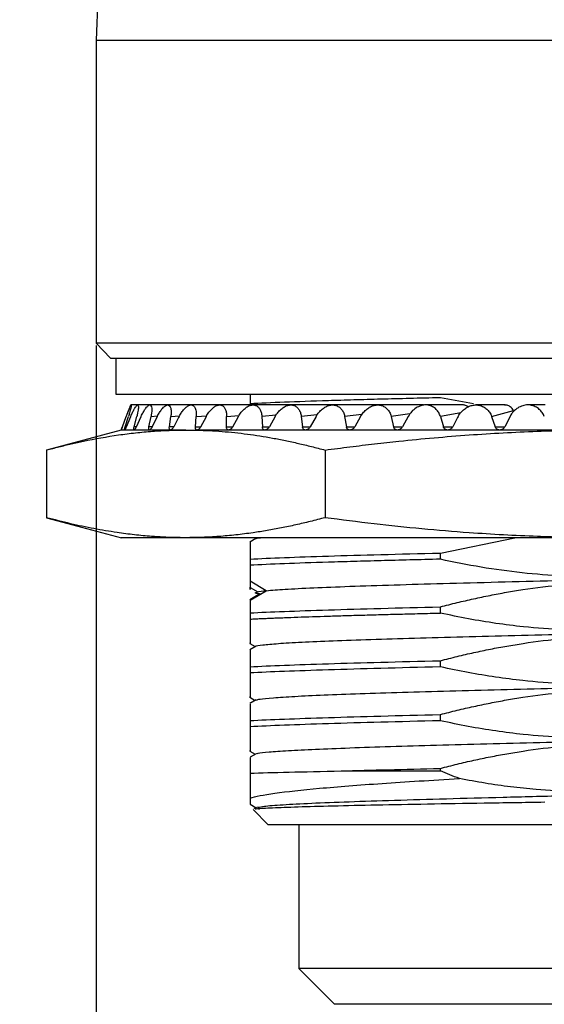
# Model space of a CAD drawing. Header units: millimetres. Extents: x 5820 to 6228, y 2147 to 2435.
# Tile 4 of 21: x 5895 to 5909, y 2218 to 2246. Entities that reach past the tile are written whole.
import ezdxf

# ---------------------------------------------------------------- set-up
doc = ezdxf.new("R2010")
doc.units = ezdxf.units.MM
doc.layers.add('1轮廓实线层', color=7, linetype='Continuous')
doc.layers.add('2细线层', color=3, linetype='Continuous')
doc.styles.add('SLDTEXTSTYLE1', font='txt')
doc.dimstyles.new('SLDDIMSTYLE0', dxfattribs={"dimtxt": 7, "dimasz": 8.16, "dimexe": 0, "dimexo": 0.0625, "dimgap": 1.75, "dimtad": 2, "dimdec": 0, "dimrnd": 1e-09, "dimzin": 4, "dimdsep": 46, "dimtxsty": 'SLDTEXTSTYLE1', "dimsah": 1, "dimcen": 0.09, "dimadec": 0, "dimazin": 1, "dimtfac": 1, "dimtofl": 0, "dimtmove": 0, "dimatfit": 3, "dimfxl": 1, "dimfrac": 2, "dimtolj": 1, "dimtzin": 12, "dimarcsym": 0})
doc.dimstyles.new('SLDDIMSTYLE1', dxfattribs={"dimtxt": 7, "dimasz": 8.16, "dimexe": 0, "dimexo": 0.0625, "dimgap": 1.75, "dimtad": 2, "dimdec": 0, "dimrnd": 1e-09, "dimzin": 12, "dimdsep": 46, "dimtxsty": 'SLDTEXTSTYLE1', "dimsah": 1, "dimcen": 0.09, "dimadec": 0, "dimazin": 3, "dimtfac": 1, "dimtmove": 0, "dimatfit": 0, "dimfxl": 1, "dimfrac": 2, "dimtolj": 1, "dimtzin": 12, "dimarcsym": 0})

# ---------------------------------------------------------------- blocks, each defined once
blk = doc.blocks.new('*D17')
at = {"layer": '2细线层', "color": 0, "lineweight": -2, "ltscale": 2, "transparency": 16777216}
for p, q in [((5875.279, 2225.562), (5875.279, 2233.722)), ((5918.257, 2217.402), (5875.279, 2217.402)), ((5875.279, 2217.402), (5875.279, 2209.891)), ((5900.75, 2209.891), (5875.279, 2209.891)), ((5875.279, 2201.731), (5875.279, 2183.903))]:
    blk.add_line(p, q, dxfattribs=at)
at = {"layer": '2细线层', "color": 0, "ltscale": 2, "transparency": 16777216}
for points in [[(5873.919, 2225.562), (5876.639, 2225.562), (5875.279, 2217.402)], [(5873.919, 2201.731), (5876.639, 2201.731), (5875.279, 2209.891)]]:
    blk.add_solid(points, dxfattribs=at)
at = {"layer": 'Defpoints', "color": 0, "ltscale": 2, "transparency": 16777216}
for p in [(5875.279, 2217.402), (5918.32, 2217.402), (5900.813, 2209.891)]:
    blk.add_point(p, dxfattribs=at)
at = {"layer": '2细线层', "color": 0, "ltscale": 2, "transparency": 16777216, "insert": (5866.529, 2188.737), "char_height": 7, "attachment_point": 2, "rotation": 90, "style": 'SLDTEXTSTYLE1'}
blk.add_mtext('\\A1;BH', dxfattribs=at)
blk = doc.blocks.new('*D18')
at = {"layer": '2细线层', "color": 0, "lineweight": -2, "ltscale": 2, "transparency": 16777216}
for p, q in [((5896.663, 2236.756), (5896.663, 2172.376)), ((5924.963, 2236.756), (5924.963, 2172.376)), ((5896.663, 2172.376), (5857.844, 2172.376)), ((5916.803, 2172.376), (5904.823, 2172.376))]:
    blk.add_line(p, q, dxfattribs=at)
at = {"layer": '2细线层', "color": 0, "ltscale": 2, "transparency": 16777216}
for points in [[(5904.823, 2173.736), (5904.823, 2171.016), (5896.663, 2172.376)], [(5916.803, 2173.736), (5916.803, 2171.016), (5924.963, 2172.376)]]:
    blk.add_solid(points, dxfattribs=at)
at = {"layer": 'Defpoints', "color": 0, "ltscale": 2, "transparency": 16777216}
for p in [(5896.663, 2236.818), (5924.963, 2236.818), (5924.963, 2172.376)]:
    blk.add_point(p, dxfattribs=at)
at = {"layer": '2细线层', "color": 0, "ltscale": 2, "transparency": 16777216, "insert": (5869.115, 2170.626), "char_height": 7, "attachment_point": 2, "style": 'SLDTEXTSTYLE1'}
blk.add_mtext('\\A1;{\\fISOCPEUR|b0|i0|c134|p34;%%C}28.3', dxfattribs=at)

msp = doc.modelspace()

# ---------------------------------------------------------------- linework, layer by layer
at = {"layer": '1轮廓实线层', "linetype": 'Continuous', "lineweight": 25, "ltscale": 2}
for p, q in [((5897.034, 2254.682), (5896.663, 2245.269)), ((5896.663, 2245.269), (5896.663, 2236.818)), ((5896.663, 2245.269), (5924.963, 2245.269)), ((5896.663, 2236.818), (5897.063, 2236.402)), ((5910.813, 2236.818), (5896.663, 2236.818)), ((5897.063, 2236.402), (5924.563, 2236.402)), ((5897.213, 2236.402), (5897.213, 2235.402)), ((5897.213, 2235.402), (5924.413, 2235.402)), ((5900.962, 2235.402), (5900.962, 2235.134)), ((5900.658, 2235.102), (5897.633, 2235.102)), ((5900.665, 2235.102), (5897.644, 2235.102)), ((5900.801, 2235.102), (5897.82, 2235.102)), ((5900.962, 2235.102), (5898.16, 2235.102)), ((5900.962, 2235.102), (5898.66, 2235.102)), ((5901.433, 2235.102), (5899.312, 2235.102)), ((5902.12, 2235.102), (5900.108, 2235.102)), ((5900.777, 2235.102), (5900.637, 2235.102)), ((5900.962, 2235.102), (5900.756, 2235.102)), ((5902.911, 2235.102), (5901.039, 2235.102)), ((5903.794, 2235.102), (5902.094, 2235.102)), ((5904.757, 2235.102), (5903.257, 2235.102)), ((5905.788, 2235.102), (5904.516, 2235.102)), ((5906.874, 2235.102), (5905.854, 2235.102)), ((5907.188, 2235.132), (5906.263, 2235.302)), ((5908.07, 2235.102), (5907.255, 2235.102)), ((5909.184, 2235.102), (5908.699, 2235.102)), ((5904.077, 2234.832), (5903.593, 2234.783)), ((5905.414, 2234.849), (5904.89, 2234.783)), ((5906.829, 2234.877), (5906.262, 2234.783)), ((5907.692, 2234.783), (5908.297, 2234.944)), ((5897.396, 2234.493), (5897.502, 2234.783)), ((5897.398, 2234.493), (5897.506, 2234.783)), ((5897.476, 2234.493), (5897.568, 2234.783)), ((5897.509, 2234.493), (5897.63, 2234.783)), ((5897.724, 2234.493), (5897.799, 2234.783)), ((5897.787, 2234.493), (5897.92, 2234.783)), ((5898.136, 2234.493), (5898.195, 2234.783)), ((5898.195, 2234.783), (5898.378, 2234.793)), ((5898.229, 2234.493), (5898.372, 2234.783)), ((5898.708, 2234.493), (5898.749, 2234.783)), ((5898.749, 2234.783), (5898.99, 2234.797)), ((5899.432, 2234.493), (5899.455, 2234.783)), ((5899.455, 2234.783), (5899.751, 2234.801)), ((5899.58, 2234.493), (5899.738, 2234.783)), ((5900.299, 2234.493), (5900.304, 2234.783)), ((5900.304, 2234.783), (5900.651, 2234.806)), ((5900.472, 2234.493), (5900.635, 2234.783)), ((5901.681, 2234.813), (5901.285, 2234.783)), ((5901.285, 2234.783), (5901.299, 2234.493)), ((5901.66, 2234.783), (5901.495, 2234.493)), ((5902.828, 2234.821), (5902.386, 2234.783)), ((5902.386, 2234.783), (5902.418, 2234.493)), ((5902.799, 2234.783), (5902.634, 2234.493)), ((5903.593, 2234.783), (5903.642, 2234.493)), ((5904.04, 2234.783), (5903.877, 2234.493)), ((5904.89, 2234.783), (5904.957, 2234.493)), ((5905.366, 2234.783), (5905.206, 2234.493)), ((5906.262, 2234.783), (5906.346, 2234.493)), ((5907.692, 2234.783), (5907.791, 2234.493)), ((5908.204, 2234.782), (5908.06, 2234.493)), ((5897.363, 2234.402), (5895.279, 2233.844)), ((5897.459, 2234.402), (5897.363, 2234.402)), ((5897.722, 2234.402), (5897.459, 2234.402)), ((5898.151, 2234.402), (5897.722, 2234.402)), ((5897.787, 2234.493), (5897.724, 2234.493)), ((5898.229, 2234.493), (5898.136, 2234.493)), ((5898.738, 2234.402), (5898.151, 2234.402)), ((5898.833, 2234.493), (5898.708, 2234.493)), ((5899.165, 2234.402), (5898.738, 2234.402)), ((5899.432, 2234.493), (5899.58, 2234.493)), ((5900.36, 2234.402), (5899.478, 2234.402)), ((5900.299, 2234.493), (5900.472, 2234.493)), ((5901.373, 2234.402), (5900.36, 2234.402)), ((5901.299, 2234.493), (5901.495, 2234.493)), ((5902.505, 2234.402), (5901.373, 2234.402)), ((5902.418, 2234.493), (5902.634, 2234.493)), ((5903.742, 2234.402), (5902.505, 2234.402)), ((5903.642, 2234.493), (5903.877, 2234.493)), ((5905.067, 2234.402), (5903.742, 2234.402)), ((5904.957, 2234.493), (5905.206, 2234.493)), ((5906.465, 2234.402), (5905.067, 2234.402)), ((5906.346, 2234.493), (5906.607, 2234.493)), ((5907.918, 2234.402), (5906.465, 2234.402)), ((5907.791, 2234.493), (5908.06, 2234.493)), ((5909.407, 2234.402), (5907.918, 2234.402)), ((5895.282, 2233.844), (5895.282, 2231.96)), ((5903.047, 2233.844), (5903.047, 2231.96)), ((5895.279, 2231.96), (5897.375, 2231.399)), ((5901.119, 2231.376), (5900.954, 2231.281)), ((5906.263, 2230.975), (5908.342, 2231.402)), ((5900.962, 2230.807), (5900.962, 2230.634)), ((5906.263, 2230.802), (5906.263, 2230.975)), ((5901.409, 2229.926), (5900.962, 2230.192)), ((5900.956, 2230.017), (5901.17, 2229.891)), ((5900.962, 2229.66), (5901.409, 2229.926)), ((5901.232, 2229.834), (5900.95, 2229.669)), ((5906.263, 2229.302), (5906.263, 2229.475)), ((5900.962, 2229.307), (5900.962, 2229.134)), ((5900.952, 2228.454), (5901.103, 2228.367)), ((5901.125, 2228.38), (5900.954, 2228.281)), ((5906.263, 2227.802), (5906.263, 2227.975)), ((5900.962, 2227.807), (5900.962, 2227.634)), ((5900.952, 2226.955), (5901.103, 2226.867)), ((5901.125, 2226.88), (5900.954, 2226.781)), ((5906.263, 2226.302), (5906.263, 2226.475)), ((5900.962, 2226.307), (5900.962, 2226.134)), ((5900.952, 2225.455), (5901.103, 2225.367)), ((5901.126, 2225.38), (5900.957, 2225.283)), ((5906.263, 2224.902), (5906.263, 2224.975)), ((5900.961, 2223.973), (5901.13, 2223.875)), ((5901.162, 2223.893), (5901.098, 2223.856)), ((5901.04, 2223.825), (5901.464, 2223.401)), ((5902.313, 2223.402), (5902.313, 2219.402)), ((5902.313, 2219.402), (5903.314, 2218.401)), ((5910.813, 2219.402), (5902.313, 2219.402))]:
    msp.add_line(p, q, dxfattribs=at)
for points, knots in [([(5897.633, 2235.102), (5897.633, 2235.102), (5897.633, 2235.109), (5897.62, 2235.084), (5897.594, 2235.024), (5897.554, 2234.922), (5897.52, 2234.829), (5897.502, 2234.783)], [0, 0, 0, 0, 0.001265, 0.226904, 0.464031, 0.732739, 1, 1, 1, 1]), ([(5897.506, 2234.783), (5897.514, 2234.803), (5897.529, 2234.842), (5897.549, 2234.895), (5897.568, 2234.941), (5897.584, 2234.982), (5897.607, 2235.034), (5897.63, 2235.086), (5897.646, 2235.11), (5897.649, 2235.085), (5897.638, 2235.027), (5897.619, 2234.955), (5897.597, 2234.878), (5897.578, 2234.815), (5897.568, 2234.783)], [0, 0, 0, 0, 0.056189, 0.110242, 0.162289, 0.212381, 0.260533, 0.383034, 0.500861, 0.6186, 0.741442, 0.821703, 0.907793, 1, 1, 1, 1]), ([(5897.631, 2234.783), (5897.639, 2234.803), (5897.656, 2234.842), (5897.68, 2234.895), (5897.703, 2234.941), (5897.725, 2234.982), (5897.755, 2235.034), (5897.79, 2235.086), (5897.823, 2235.11), (5897.842, 2235.085), (5897.845, 2235.027), (5897.837, 2234.955), (5897.823, 2234.878), (5897.807, 2234.815), (5897.799, 2234.783)], [0, 0, 0, 0, 0.056189, 0.110242, 0.162289, 0.212381, 0.260533, 0.383034, 0.500861, 0.6186, 0.741442, 0.821703, 0.907793, 1, 1, 1, 1]), ([(5897.921, 2234.783), (5897.93, 2234.803), (5897.948, 2234.842), (5897.977, 2234.895), (5898.004, 2234.941), (5898.03, 2234.982), (5898.068, 2235.034), (5898.114, 2235.086), (5898.163, 2235.11), (5898.198, 2235.085), (5898.215, 2235.027), (5898.217, 2234.955), (5898.212, 2234.878), (5898.201, 2234.815), (5898.195, 2234.783)], [0, 0, 0, 0, 0.056179, 0.110211, 0.162226, 0.212273, 0.26037, 0.382909, 0.500762, 0.618525, 0.74139, 0.821666, 0.907774, 1, 1, 1, 1]), ([(5898.373, 2234.783), (5898.383, 2234.803), (5898.403, 2234.842), (5898.434, 2234.895), (5898.466, 2234.941), (5898.496, 2234.982), (5898.54, 2235.034), (5898.598, 2235.086), (5898.662, 2235.11), (5898.713, 2235.085), (5898.743, 2235.027), (5898.757, 2234.955), (5898.76, 2234.878), (5898.753, 2234.815), (5898.749, 2234.783)], [0, 0, 0, 0, 0.056179, 0.110211, 0.162226, 0.212273, 0.26037, 0.382909, 0.500762, 0.618525, 0.74139, 0.821666, 0.907774, 1, 1, 1, 1]), ([(5898.981, 2234.783), (5898.992, 2234.803), (5899.014, 2234.842), (5899.048, 2234.895), (5899.082, 2234.941), (5899.117, 2234.982), (5899.168, 2235.034), (5899.235, 2235.086), (5899.314, 2235.11), (5899.381, 2235.085), (5899.424, 2235.027), (5899.447, 2234.955), (5899.459, 2234.878), (5899.457, 2234.815), (5899.455, 2234.783)], [0, 0, 0, 0, 0.056179, 0.110211, 0.162226, 0.212273, 0.26037, 0.382909, 0.500762, 0.618525, 0.74139, 0.821666, 0.907774, 1, 1, 1, 1]), ([(5899.739, 2234.783), (5899.75, 2234.803), (5899.773, 2234.843), (5899.81, 2234.896), (5899.849, 2234.944), (5899.888, 2234.986), (5899.927, 2235.022), (5899.966, 2235.051), (5900.004, 2235.074), (5900.041, 2235.09), (5900.076, 2235.1), (5900.12, 2235.104), (5900.172, 2235.092), (5900.226, 2235.052), (5900.269, 2234.987), (5900.299, 2234.898), (5900.302, 2234.822), (5900.304, 2234.783)], [0, 0, 0, 0, 0.056645, 0.111674, 0.165224, 0.217348, 0.268054, 0.317342, 0.365231, 0.411783, 0.457121, 0.501442, 0.589925, 0.683504, 0.782929, 0.888322, 1, 1, 1, 1]), ([(5900.635, 2234.783), (5900.647, 2234.803), (5900.671, 2234.843), (5900.71, 2234.896), (5900.752, 2234.944), (5900.794, 2234.986), (5900.837, 2235.022), (5900.88, 2235.051), (5900.922, 2235.074), (5900.963, 2235.09), (5901.003, 2235.1), (5901.053, 2235.104), (5901.114, 2235.092), (5901.178, 2235.052), (5901.231, 2234.987), (5901.272, 2234.898), (5901.281, 2234.822), (5901.285, 2234.783)], [0, 0, 0, 0, 0.0566453, 0.1116741, 0.1652245, 0.2173484, 0.2680544, 0.3173423, 0.3652313, 0.4117834, 0.4571214, 0.5014424, 0.5899249, 0.6835044, 0.7829293, 0.8883221, 1, 1, 1, 1]), ([(5906.263, 2235.302), (5905.679, 2235.288), (5905.128, 2235.274), (5904.347, 2235.253), (5904.094, 2235.246), (5903.605, 2235.232), (5903.367, 2235.225), (5902.688, 2235.204), (5902.28, 2235.19), (5901.553, 2235.162), (5901.232, 2235.148), (5900.962, 2235.134)], [0, 0, 0, 0, 0.25, 0.25, 0.375, 0.375, 0.5, 0.5, 0.75, 0.75, 1, 1, 1, 1]), ([(5901.66, 2234.783), (5901.672, 2234.803), (5901.696, 2234.843), (5901.737, 2234.896), (5901.781, 2234.944), (5901.826, 2234.986), (5901.872, 2235.022), (5901.918, 2235.051), (5901.964, 2235.074), (5902.009, 2235.09), (5902.053, 2235.1), (5902.109, 2235.104), (5902.177, 2235.092), (5902.251, 2235.052), (5902.314, 2234.987), (5902.364, 2234.898), (5902.379, 2234.822), (5902.386, 2234.783)], [0, 0, 0, 0, 0.056645, 0.111674, 0.165224, 0.217348, 0.268054, 0.317342, 0.365231, 0.411783, 0.457121, 0.501442, 0.589925, 0.683504, 0.782929, 0.888322, 1, 1, 1, 1]), ([(5902.8, 2234.783), (5902.812, 2234.803), (5902.836, 2234.843), (5902.878, 2234.896), (5902.923, 2234.944), (5902.97, 2234.986), (5903.019, 2235.022), (5903.068, 2235.051), (5903.117, 2235.074), (5903.165, 2235.09), (5903.213, 2235.1), (5903.274, 2235.104), (5903.349, 2235.092), (5903.431, 2235.052), (5903.504, 2234.987), (5903.563, 2234.898), (5903.583, 2234.822), (5903.593, 2234.783)], [0, 0, 0, 0, 0.056645, 0.111674, 0.165224, 0.217348, 0.268054, 0.317342, 0.365231, 0.411783, 0.457121, 0.501442, 0.589925, 0.683504, 0.782929, 0.888322, 1, 1, 1, 1]), ([(5904.04, 2234.783), (5904.053, 2234.803), (5904.077, 2234.843), (5904.119, 2234.896), (5904.165, 2234.944), (5904.214, 2234.986), (5904.264, 2235.022), (5904.315, 2235.051), (5904.367, 2235.074), (5904.418, 2235.09), (5904.469, 2235.1), (5904.534, 2235.104), (5904.615, 2235.092), (5904.705, 2235.052), (5904.786, 2234.987), (5904.854, 2234.898), (5904.878, 2234.822), (5904.89, 2234.783)], [0, 0, 0, 0, 0.056645, 0.111674, 0.165224, 0.217348, 0.268054, 0.317342, 0.365231, 0.411783, 0.457121, 0.501442, 0.589925, 0.683504, 0.782929, 0.888322, 1, 1, 1, 1]), ([(5906.262, 2234.783), (5906.256, 2234.802), (5906.244, 2234.839), (5906.217, 2234.89), (5906.185, 2234.937), (5906.147, 2234.979), (5906.084, 2235.033), (5905.99, 2235.086), (5905.856, 2235.109), (5905.717, 2235.087), (5905.581, 2235.019), (5905.454, 2234.919), (5905.395, 2234.828), (5905.366, 2234.783)], [0, 0, 0, 0, 0.052612, 0.10438, 0.15601, 0.208207, 0.261657, 0.383776, 0.499331, 0.616016, 0.738852, 0.870292, 1, 1, 1, 1]), ([(5906.76, 2234.783), (5906.772, 2234.803), (5906.795, 2234.843), (5906.837, 2234.896), (5906.883, 2234.944), (5906.933, 2234.986), (5906.985, 2235.022), (5907.039, 2235.051), (5907.093, 2235.074), (5907.148, 2235.09), (5907.203, 2235.1), (5907.274, 2235.104), (5907.363, 2235.092), (5907.466, 2235.052), (5907.559, 2234.987), (5907.641, 2234.898), (5907.675, 2234.822), (5907.692, 2234.783)], [0, 0, 0, 0, 0.056645, 0.111674, 0.165224, 0.217348, 0.268054, 0.317342, 0.365231, 0.411783, 0.457121, 0.501442, 0.589925, 0.683504, 0.782929, 0.888322, 1, 1, 1, 1]), ([(5907.053, 2235.051), (5907.025, 2235.065), (5906.984, 2235.084), (5906.925, 2235.098), (5906.893, 2235.103), (5906.877, 2235.102), (5906.874, 2235.102)], [0, 0, 0, 0, 0.518378, 0.74213, 0.93998, 1, 1, 1, 1]), ([(5909.16, 2234.783), (5909.152, 2234.802), (5909.136, 2234.839), (5909.104, 2234.89), (5909.065, 2234.937), (5909.021, 2234.979), (5908.949, 2235.033), (5908.845, 2235.087), (5908.701, 2235.109), (5908.554, 2235.087), (5908.429, 2235.027), (5908.331, 2234.952), (5908.257, 2234.873), (5908.222, 2234.812), (5908.204, 2234.782)], [0, 0, 0, 0, 0.052574, 0.104304, 0.155895, 0.208056, 0.261472, 0.383483, 0.498903, 0.615587, 0.738419, 0.826965, 0.913068, 1, 1, 1, 1]), ([(5908.211, 2235.052), (5908.182, 2235.069), (5908.133, 2235.098), (5908.077, 2235.098), (5908.054, 2235.097)], [0, 0, 0, 0, 0.593447, 1, 1, 1, 1]), ([(5895.282, 2233.844), (5895.398, 2233.875), (5895.628, 2233.935), (5895.971, 2234.017), (5896.524, 2234.139), (5897.122, 2234.246), (5897.764, 2234.327), (5898.234, 2234.37), (5898.701, 2234.397), (5899.01, 2234.4), (5899.165, 2234.402)], [0, 0, 0, 0, 0.089956, 0.178714, 0.266477, 0.518477, 0.640454, 0.761691, 0.880981, 1, 1, 1, 1]), ([(5897.398, 2234.493), (5897.394, 2234.483), (5897.387, 2234.465), (5897.379, 2234.441), (5897.371, 2234.421), (5897.364, 2234.405), (5897.363, 2234.403), (5897.363, 2234.402)], [0, 0, 0, 0, 0.184189, 0.362543, 0.542974, 0.773258, 1, 1, 1, 1]), ([(5897.363, 2234.402), (5897.363, 2234.403), (5897.364, 2234.404), (5897.368, 2234.417), (5897.374, 2234.432), (5897.376, 2234.439)], [0, 0, 0, 0, 0.333364, 0.659309, 1, 1, 1, 1]), ([(5897.376, 2234.439), (5897.379, 2234.447), (5897.385, 2234.463), (5897.392, 2234.483), (5897.396, 2234.493)], [0, 0, 0, 0, 0.501221, 1, 1, 1, 1]), ([(5897.459, 2234.402), (5897.458, 2234.402), (5897.456, 2234.403), (5897.456, 2234.411), (5897.458, 2234.426), (5897.463, 2234.452), (5897.472, 2234.479), (5897.476, 2234.493)], [0, 0, 0, 0, 0.1520408, 0.3028408, 0.4580499, 0.7268623, 1, 1, 1, 1]), ([(5897.509, 2234.493), (5897.505, 2234.483), (5897.497, 2234.465), (5897.486, 2234.441), (5897.475, 2234.421), (5897.465, 2234.405), (5897.461, 2234.403), (5897.459, 2234.402)], [0, 0, 0, 0, 0.184189, 0.362543, 0.542974, 0.773258, 1, 1, 1, 1]), ([(5897.722, 2234.402), (5897.72, 2234.402), (5897.717, 2234.403), (5897.713, 2234.411), (5897.712, 2234.426), (5897.714, 2234.452), (5897.72, 2234.479), (5897.724, 2234.493)], [0, 0, 0, 0, 0.152041, 0.302841, 0.45805, 0.726862, 1, 1, 1, 1]), ([(5897.787, 2234.493), (5897.782, 2234.483), (5897.774, 2234.465), (5897.76, 2234.441), (5897.747, 2234.421), (5897.733, 2234.405), (5897.726, 2234.403), (5897.722, 2234.402)], [0, 0, 0, 0, 0.1841894, 0.3625426, 0.5429738, 0.7732578, 1, 1, 1, 1]), ([(5898.151, 2234.402), (5898.148, 2234.402), (5898.142, 2234.403), (5898.136, 2234.411), (5898.131, 2234.426), (5898.129, 2234.452), (5898.134, 2234.479), (5898.136, 2234.493)], [0, 0, 0, 0, 0.152041, 0.302841, 0.45805, 0.726862, 1, 1, 1, 1]), ([(5898.229, 2234.493), (5898.224, 2234.483), (5898.215, 2234.465), (5898.199, 2234.441), (5898.183, 2234.421), (5898.166, 2234.405), (5898.156, 2234.403), (5898.151, 2234.402)], [0, 0, 0, 0, 0.184189, 0.362543, 0.542974, 0.773258, 1, 1, 1, 1]), ([(5898.738, 2234.402), (5898.734, 2234.402), (5898.726, 2234.403), (5898.717, 2234.412), (5898.709, 2234.428), (5898.704, 2234.453), (5898.706, 2234.48), (5898.708, 2234.493)], [0, 0, 0, 0, 0.1605313, 0.3190132, 0.4820401, 0.7387258, 1, 1, 1, 1]), ([(5898.829, 2234.493), (5898.824, 2234.483), (5898.814, 2234.465), (5898.797, 2234.441), (5898.778, 2234.421), (5898.757, 2234.405), (5898.745, 2234.403), (5898.738, 2234.402)], [0, 0, 0, 0, 0.184189, 0.362543, 0.542974, 0.773258, 1, 1, 1, 1]), ([(5899.478, 2234.402), (5899.473, 2234.402), (5899.463, 2234.403), (5899.451, 2234.411), (5899.439, 2234.428), (5899.431, 2234.454), (5899.431, 2234.48), (5899.432, 2234.493)], [0, 0, 0, 0, 0.152707, 0.312085, 0.485933, 0.740596, 1, 1, 1, 1]), ([(5899.467, 2234.399), (5899.586, 2234.395), (5899.822, 2234.387), (5900.177, 2234.364), (5900.53, 2234.332), (5900.882, 2234.291), (5901.234, 2234.24), (5901.587, 2234.18), (5901.943, 2234.11), (5902.305, 2234.031), (5902.673, 2233.943), (5902.922, 2233.877), (5903.047, 2233.844)], [0, 0, 0, 0, 0.0991028, 0.1971843, 0.2947397, 0.3922483, 0.4901681, 0.5889313, 0.6889411, 0.7905691, 0.8941536, 1, 1, 1, 1]), ([(5899.58, 2234.493), (5899.575, 2234.484), (5899.565, 2234.466), (5899.547, 2234.444), (5899.526, 2234.422), (5899.501, 2234.404), (5899.485, 2234.403), (5899.478, 2234.402)], [0, 0, 0, 0, 0.175348, 0.345201, 0.516355, 0.769857, 1, 1, 1, 1]), ([(5900.36, 2234.402), (5900.354, 2234.402), (5900.343, 2234.403), (5900.329, 2234.411), (5900.314, 2234.426), (5900.301, 2234.452), (5900.3, 2234.479), (5900.299, 2234.493)], [0, 0, 0, 0, 0.152041, 0.302841, 0.45805, 0.726862, 1, 1, 1, 1]), ([(5900.472, 2234.493), (5900.467, 2234.483), (5900.456, 2234.465), (5900.436, 2234.441), (5900.413, 2234.421), (5900.386, 2234.405), (5900.368, 2234.403), (5900.36, 2234.402)], [0, 0, 0, 0, 0.184189, 0.362543, 0.542974, 0.773258, 1, 1, 1, 1]), ([(5901.373, 2234.402), (5901.367, 2234.402), (5901.354, 2234.403), (5901.337, 2234.411), (5901.32, 2234.426), (5901.303, 2234.452), (5901.3, 2234.479), (5901.299, 2234.493)], [0, 0, 0, 0, 0.1520408, 0.3028408, 0.4580499, 0.7268623, 1, 1, 1, 1]), ([(5901.495, 2234.493), (5901.489, 2234.483), (5901.478, 2234.465), (5901.457, 2234.441), (5901.432, 2234.421), (5901.403, 2234.405), (5901.383, 2234.403), (5901.373, 2234.402)], [0, 0, 0, 0, 0.184189, 0.362543, 0.542974, 0.773258, 1, 1, 1, 1]), ([(5902.505, 2234.402), (5902.498, 2234.402), (5902.484, 2234.403), (5902.465, 2234.411), (5902.445, 2234.426), (5902.425, 2234.452), (5902.42, 2234.479), (5902.418, 2234.493)], [0, 0, 0, 0, 0.152041, 0.302841, 0.45805, 0.726862, 1, 1, 1, 1]), ([(5902.634, 2234.493), (5902.629, 2234.483), (5902.617, 2234.465), (5902.595, 2234.441), (5902.569, 2234.421), (5902.538, 2234.405), (5902.516, 2234.403), (5902.505, 2234.402)], [0, 0, 0, 0, 0.184189, 0.362543, 0.542974, 0.773258, 1, 1, 1, 1]), ([(5903.047, 2233.844), (5903.279, 2233.875), (5903.739, 2233.935), (5904.426, 2234.017), (5905.532, 2234.139), (5906.727, 2234.246), (5908.011, 2234.327), (5908.951, 2234.37), (5909.885, 2234.397), (5910.504, 2234.4), (5910.813, 2234.402)], [0, 0, 0, 0, 0.089957, 0.178715, 0.266478, 0.518478, 0.640455, 0.761692, 0.880981, 1, 1, 1, 1]), ([(5903.742, 2234.402), (5903.734, 2234.402), (5903.719, 2234.403), (5903.698, 2234.411), (5903.675, 2234.426), (5903.653, 2234.452), (5903.646, 2234.479), (5903.642, 2234.493)], [0, 0, 0, 0, 0.1520408, 0.3028409, 0.4580499, 0.7268623, 1, 1, 1, 1]), ([(5903.877, 2234.493), (5903.871, 2234.483), (5903.86, 2234.465), (5903.837, 2234.441), (5903.81, 2234.421), (5903.777, 2234.405), (5903.754, 2234.403), (5903.742, 2234.402)], [0, 0, 0, 0, 0.184189, 0.362543, 0.542974, 0.773258, 1, 1, 1, 1]), ([(5905.067, 2234.402), (5905.059, 2234.402), (5905.043, 2234.403), (5905.021, 2234.411), (5904.996, 2234.426), (5904.971, 2234.452), (5904.962, 2234.479), (5904.957, 2234.493)], [0, 0, 0, 0, 0.1520408, 0.3028408, 0.4580499, 0.7268623, 1, 1, 1, 1]), ([(5905.206, 2234.493), (5905.201, 2234.483), (5905.19, 2234.465), (5905.167, 2234.441), (5905.139, 2234.421), (5905.105, 2234.405), (5905.08, 2234.403), (5905.067, 2234.402)], [0, 0, 0, 0, 0.184189, 0.362543, 0.542974, 0.773258, 1, 1, 1, 1]), ([(5906.465, 2234.402), (5906.456, 2234.402), (5906.438, 2234.403), (5906.413, 2234.412), (5906.387, 2234.428), (5906.361, 2234.453), (5906.351, 2234.48), (5906.346, 2234.493)], [0, 0, 0, 0, 0.160531, 0.319013, 0.48204, 0.738726, 1, 1, 1, 1]), ([(5906.607, 2234.493), (5906.601, 2234.483), (5906.59, 2234.465), (5906.568, 2234.441), (5906.539, 2234.421), (5906.504, 2234.405), (5906.478, 2234.403), (5906.465, 2234.402)], [0, 0, 0, 0, 0.184189, 0.362543, 0.542974, 0.773258, 1, 1, 1, 1]), ([(5907.918, 2234.402), (5907.909, 2234.402), (5907.89, 2234.403), (5907.864, 2234.412), (5907.836, 2234.428), (5907.808, 2234.453), (5907.796, 2234.48), (5907.791, 2234.493)], [0, 0, 0, 0, 0.160531, 0.319013, 0.48204, 0.738726, 1, 1, 1, 1]), ([(5908.06, 2234.493), (5908.055, 2234.484), (5908.045, 2234.466), (5908.024, 2234.444), (5907.996, 2234.423), (5907.96, 2234.405), (5907.932, 2234.403), (5907.918, 2234.402)], [0, 0, 0, 0, 0.175737, 0.346106, 0.517899, 0.760321, 1, 1, 1, 1]), ([(5899.165, 2231.402), (5899.059, 2231.403), (5898.847, 2231.404), (5898.53, 2231.417), (5898.158, 2231.44), (5897.731, 2231.48), (5897.195, 2231.55), (5896.601, 2231.651), (5895.945, 2231.788), (5895.505, 2231.902), (5895.282, 2231.96)], [0, 0, 0, 0, 0.081487, 0.162915, 0.244653, 0.367941, 0.492067, 0.658228, 0.826961, 1, 1, 1, 1]), ([(5903.047, 2231.96), (5902.91, 2231.924), (5902.638, 2231.852), (5902.232, 2231.758), (5901.831, 2231.673), (5901.434, 2231.6), (5901.011, 2231.533), (5900.562, 2231.476), (5900.09, 2231.433), (5899.625, 2231.407), (5899.318, 2231.404), (5899.165, 2231.402)], [0, 0, 0, 0, 0.106641, 0.21143, 0.314725, 0.416928, 0.518482, 0.641541, 0.763806, 0.88202, 1, 1, 1, 1]), ([(5910.813, 2231.402), (5910.608, 2231.403), (5910.2, 2231.404), (5909.586, 2231.416), (5908.86, 2231.438), (5908.019, 2231.476), (5906.944, 2231.544), (5905.74, 2231.645), (5904.401, 2231.785), (5903.502, 2231.901), (5903.047, 2231.96)], [0, 0, 0, 0, 0.078679, 0.1573, 0.236196, 0.35845, 0.481521, 0.651104, 0.823311, 1, 1, 1, 1]), ([(5899.165, 2231.402), (5899.106, 2231.402), (5898.99, 2231.402), (5898.826, 2231.402), (5898.671, 2231.402), (5898.523, 2231.402), (5898.385, 2231.402), (5898.255, 2231.402), (5898.133, 2231.402), (5898.02, 2231.402), (5897.915, 2231.402), (5897.788, 2231.402), (5897.65, 2231.402), (5897.521, 2231.402), (5897.43, 2231.402), (5897.373, 2231.402), (5897.366, 2231.402), (5897.363, 2231.402)], [0, 0, 0, 0, 0.0502017, 0.1002674, 0.1502313, 0.2001278, 0.2499912, 0.2998562, 0.3497573, 0.399729, 0.4498055, 0.500021, 0.6002802, 0.7001321, 0.7998519, 0.8997161, 1, 1, 1, 1]), ([(5910.813, 2231.402), (5910.684, 2231.402), (5910.427, 2231.402), (5910.043, 2231.402), (5909.659, 2231.402), (5909.278, 2231.402), (5908.897, 2231.402), (5908.518, 2231.402), (5908.141, 2231.402), (5907.765, 2231.402), (5906.936, 2231.402), (5905.678, 2231.402), (5904.068, 2231.402), (5902.576, 2231.402), (5901.505, 2231.402), (5900.779, 2231.402), (5900.331, 2231.402), (5899.913, 2231.402), (5899.52, 2231.402), (5899.283, 2231.402), (5899.165, 2231.402)], [0, 0, 0, 0, 0.027405, 0.054732, 0.082004, 0.109244, 0.136473, 0.163714, 0.19099, 0.218322, 0.245734, 0.372854, 0.500009, 0.627129, 0.754284, 0.803552, 0.852627, 0.90164, 0.95072, 1, 1, 1, 1]), ([(5900.962, 2231.266), (5900.962, 2231.257), (5900.962, 2231.238), (5900.962, 2230.96), (5900.962, 2230.807)], [0, 0, 0, 0, 0.446686, 1, 1, 1, 1]), ([(5901.123, 2231.376), (5901.122, 2231.376), (5901.105, 2231.385), (5901.178, 2231.394), (5901.247, 2231.402)], [0, 0, 0, 0, 0.043123, 1, 1, 1, 1]), ([(5915.362, 2231.009), (5914.616, 2230.813), (5913.86, 2230.651), (5912.343, 2230.418), (5911.583, 2230.347), (5910.063, 2230.309), (5909.302, 2230.342), (5907.779, 2230.505), (5907.016, 2230.635), (5906.263, 2230.802)], [0, 0, 0, 0, 0.25, 0.25, 0.5, 0.5, 0.75, 0.75, 1, 1, 1, 1]), ([(5906.263, 2230.802), (5905.679, 2230.788), (5905.128, 2230.774), (5904.347, 2230.753), (5904.094, 2230.746), (5903.605, 2230.732), (5903.367, 2230.725), (5902.688, 2230.704), (5902.28, 2230.69), (5901.553, 2230.662), (5901.232, 2230.648), (5900.962, 2230.634)], [0, 0, 0, 0, 0.25, 0.25, 0.375, 0.375, 0.5, 0.5, 0.75, 0.75, 1, 1, 1, 1]), ([(5900.963, 2230.807), (5901.497, 2230.835), (5902.239, 2230.863), (5904.042, 2230.919), (5905.105, 2230.947), (5906.263, 2230.975)], [0, 0, 0, 0, 0.5, 0.5, 1, 1, 1, 1]), ([(5901.409, 2229.926), (5901.567, 2229.94), (5901.887, 2229.966), (5902.691, 2230.007), (5903.715, 2230.047), (5904.937, 2230.088), (5906.334, 2230.128), (5907.845, 2230.168), (5909.453, 2230.209), (5911.086, 2230.249), (5912.726, 2230.289), (5914.297, 2230.329), (5915.783, 2230.37), (5917.115, 2230.41), (5918.279, 2230.45), (5919.222, 2230.49), (5919.928, 2230.531), (5920.374, 2230.569), (5920.451, 2230.594), (5920.486, 2230.605)], [0, 0, 0, 0, 0.058662, 0.119034, 0.177696, 0.238069, 0.296542, 0.356709, 0.415182, 0.47535, 0.533824, 0.593993, 0.652467, 0.712638, 0.771112, 0.831284, 0.889758, 0.949931, 1, 1, 1, 1]), ([(5900.962, 2230.192), (5900.962, 2230.087), (5900.962, 2229.888), (5900.962, 2229.983), (5900.962, 2230.028)], [0, 0, 0, 0, 0.533195, 1, 1, 1, 1]), ([(5906.263, 2229.475), (5906.418, 2229.515), (5906.726, 2229.594), (5907.188, 2229.7), (5907.646, 2229.797), (5908.102, 2229.882), (5908.781, 2229.993), (5909.683, 2230.104), (5910.811, 2230.168), (5911.94, 2230.158), (5912.944, 2230.083), (5913.827, 2229.971), (5914.593, 2229.845), (5915.104, 2229.737), (5915.362, 2229.682)], [0, 0, 0, 0, 0.05223, 0.103708, 0.15458, 0.205001, 0.255142, 0.37894, 0.501305, 0.623592, 0.746752, 0.829768, 0.913925, 1, 1, 1, 1]), ([(5901.255, 2229.83), (5901.209, 2229.837), (5901.076, 2229.857), (5901.107, 2229.889), (5901.308, 2229.914), (5901.409, 2229.926)], [0, 0, 0, 0, 0.212188, 0.60608, 1, 1, 1, 1]), ([(5900.962, 2229.66), (5900.962, 2229.643), (5900.962, 2229.609), (5900.963, 2229.547), (5900.963, 2229.476), (5900.963, 2229.397), (5900.963, 2229.337), (5900.963, 2229.307)], [0, 0, 0, 0, 0.196734, 0.394586, 0.594088, 0.795739, 1, 1, 1, 1]), ([(5900.963, 2229.307), (5901.497, 2229.335), (5902.239, 2229.363), (5904.042, 2229.419), (5905.105, 2229.447), (5906.263, 2229.475)], [0, 0, 0, 0, 0.5, 0.5, 1, 1, 1, 1]), ([(5915.362, 2229.509), (5915.206, 2229.469), (5914.897, 2229.39), (5914.434, 2229.283), (5913.974, 2229.186), (5913.516, 2229.101), (5912.838, 2228.99), (5911.939, 2228.88), (5910.817, 2228.816), (5909.695, 2228.825), (5908.693, 2228.899), (5907.809, 2229.011), (5907.037, 2229.138), (5906.523, 2229.247), (5906.263, 2229.302)], [0, 0, 0, 0, 0.0524322, 0.104105, 0.1551644, 0.2057689, 0.2560898, 0.3791622, 0.5010324, 0.6227112, 0.7450016, 0.8285975, 0.913334, 1, 1, 1, 1]), ([(5900.962, 2229.134), (5901.008, 2229.136), (5901.099, 2229.141), (5901.245, 2229.148), (5901.4, 2229.155), (5901.563, 2229.161), (5901.733, 2229.168), (5901.969, 2229.177), (5902.412, 2229.194), (5902.978, 2229.213), (5903.6, 2229.232), (5904.089, 2229.246), (5904.602, 2229.26), (5905.136, 2229.274), (5905.689, 2229.288), (5906.072, 2229.297), (5906.263, 2229.302)], [0, 0, 0, 0, 0.041667, 0.083333, 0.125, 0.166666, 0.208332, 0.249998, 0.331569, 0.499929, 0.583275, 0.666621, 0.749966, 0.833311, 0.916656, 1, 1, 1, 1]), ([(5900.962, 2229.134), (5900.962, 2228.96), (5900.962, 2228.62), (5900.962, 2228.418), (5900.962, 2228.464), (5900.962, 2228.472)], [0, 0, 0, 0, 0.46199, 0.908795, 1, 1, 1, 1]), ([(5901.126, 2228.376), (5901.125, 2228.377), (5901.105, 2228.39), (5901.294, 2228.416), (5901.705, 2228.454), (5902.372, 2228.492), (5903.24, 2228.529), (5904.301, 2228.567), (5905.522, 2228.605), (5906.877, 2228.643), (5908.329, 2228.68), (5909.843, 2228.718), (5911.382, 2228.756), (5912.906, 2228.794), (5914.378, 2228.832), (5915.761, 2228.869), (5917.021, 2228.907), (5918.126, 2228.945), (5919.047, 2228.983), (5919.768, 2229.02), (5920.246, 2229.058), (5920.483, 2229.087), (5920.48, 2229.103), (5920.479, 2229.106)], [0, 0, 0, 0, 0.0038377, 0.0555366, 0.1072346, 0.158933, 0.2106314, 0.2623294, 0.3140283, 0.3657257, 0.4174251, 0.4691221, 0.5208218, 0.5725184, 0.6242184, 0.6759147, 0.7276149, 0.7793111, 0.8310113, 0.8827075, 0.9344077, 0.986104, 1, 1, 1, 1]), ([(5906.263, 2227.975), (5906.42, 2228.015), (5906.73, 2228.095), (5907.195, 2228.202), (5907.656, 2228.299), (5908.114, 2228.384), (5908.791, 2228.495), (5909.69, 2228.604), (5910.813, 2228.668), (5911.936, 2228.659), (5912.939, 2228.584), (5913.823, 2228.472), (5914.592, 2228.345), (5915.104, 2228.237), (5915.362, 2228.182)], [0, 0, 0, 0, 0.052683, 0.104526, 0.155679, 0.20631, 0.256597, 0.379512, 0.501472, 0.623194, 0.745787, 0.829298, 0.913784, 1, 1, 1, 1]), ([(5900.962, 2228.266), (5900.962, 2228.257), (5900.962, 2228.237), (5900.962, 2227.959), (5900.962, 2227.807)], [0, 0, 0, 0, 0.453894, 1, 1, 1, 1]), ([(5900.963, 2227.807), (5901.498, 2227.835), (5902.238, 2227.863), (5904.043, 2227.919), (5905.105, 2227.947), (5906.263, 2227.975)], [0, 0, 0, 0, 0.5, 0.5, 1, 1, 1, 1]), ([(5915.362, 2228.009), (5915.207, 2227.969), (5914.898, 2227.89), (5914.436, 2227.783), (5913.977, 2227.687), (5913.52, 2227.601), (5912.842, 2227.49), (5911.941, 2227.38), (5910.814, 2227.316), (5909.686, 2227.325), (5908.682, 2227.4), (5907.799, 2227.513), (5907.032, 2227.639), (5906.521, 2227.747), (5906.263, 2227.802)], [0, 0, 0, 0, 0.052345, 0.103907, 0.154832, 0.205278, 0.255417, 0.378948, 0.501324, 0.623559, 0.746488, 0.829631, 0.91388, 1, 1, 1, 1]), ([(5906.263, 2227.802), (5905.105, 2227.774), (5904.043, 2227.746), (5902.238, 2227.69), (5901.498, 2227.662), (5900.962, 2227.634)], [0, 0, 0, 0, 0.5, 0.5, 1, 1, 1, 1]), ([(5900.962, 2227.634), (5900.962, 2227.46), (5900.962, 2227.119), (5900.962, 2226.919), (5900.962, 2226.965), (5900.962, 2226.973)], [0, 0, 0, 0, 0.46232, 0.905199, 1, 1, 1, 1]), ([(5901.137, 2226.876), (5901.16, 2226.886), (5901.21, 2226.909), (5901.576, 2226.944), (5902.171, 2226.982), (5902.989, 2227.019), (5904, 2227.057), (5905.182, 2227.095), (5906.504, 2227.133), (5907.933, 2227.17), (5909.435, 2227.208), (5910.971, 2227.246), (5912.503, 2227.284), (5913.992, 2227.321), (5915.403, 2227.359), (5916.698, 2227.397), (5917.848, 2227.435), (5918.82, 2227.472), (5919.597, 2227.51), (5920.141, 2227.548), (5920.442, 2227.58), (5920.464, 2227.599), (5920.472, 2227.606)], [0, 0, 0, 0, 0.0416751, 0.093406, 0.1451329, 0.1968638, 0.2485907, 0.3003216, 0.3520486, 0.4037793, 0.4555065, 0.5072371, 0.5589646, 0.6106948, 0.6624227, 0.7141526, 0.765881, 0.8176104, 0.8693393, 0.9210682, 0.9727976, 1, 1, 1, 1]), ([(5906.263, 2226.475), (5906.419, 2226.515), (5906.727, 2226.594), (5907.19, 2226.701), (5907.649, 2226.797), (5908.105, 2226.883), (5908.782, 2226.994), (5909.683, 2227.104), (5910.81, 2227.168), (5911.937, 2227.159), (5912.942, 2227.084), (5913.826, 2226.971), (5914.593, 2226.845), (5915.104, 2226.737), (5915.362, 2226.682)], [0, 0, 0, 0, 0.052391, 0.103967, 0.154874, 0.205274, 0.255342, 0.378785, 0.501208, 0.623368, 0.746357, 0.829629, 0.913925, 1, 1, 1, 1]), ([(5900.962, 2226.766), (5900.962, 2226.757), (5900.962, 2226.738), (5900.962, 2226.461), (5900.962, 2226.307)], [0, 0, 0, 0, 0.447018, 1, 1, 1, 1]), ([(5900.963, 2226.307), (5901.498, 2226.335), (5902.238, 2226.363), (5904.043, 2226.419), (5905.105, 2226.447), (5906.263, 2226.475)], [0, 0, 0, 0, 0.5, 0.5, 1, 1, 1, 1]), ([(5915.362, 2226.509), (5915.206, 2226.469), (5914.896, 2226.389), (5914.431, 2226.282), (5913.971, 2226.186), (5913.512, 2226.1), (5912.835, 2225.989), (5911.937, 2225.88), (5910.814, 2225.816), (5909.692, 2225.825), (5908.689, 2225.9), (5907.806, 2226.012), (5907.035, 2226.138), (5906.522, 2226.247), (5906.263, 2226.302)], [0, 0, 0, 0, 0.052598, 0.104392, 0.15553, 0.206173, 0.256498, 0.379337, 0.501294, 0.623036, 0.745355, 0.828924, 0.913549, 1, 1, 1, 1]), ([(5906.263, 2226.302), (5905.105, 2226.274), (5904.043, 2226.246), (5902.238, 2226.19), (5901.497, 2226.162), (5900.962, 2226.134)], [0, 0, 0, 0, 0.5, 0.5, 1, 1, 1, 1]), ([(5900.962, 2226.134), (5900.962, 2225.96), (5900.962, 2225.619), (5900.962, 2225.418), (5900.962, 2225.465), (5900.962, 2225.473)], [0, 0, 0, 0, 0.4609568, 0.905428, 1, 1, 1, 1]), ([(5901.149, 2225.376), (5901.154, 2225.383), (5901.169, 2225.402), (5901.458, 2225.434), (5901.988, 2225.472), (5902.752, 2225.509), (5903.712, 2225.547), (5904.852, 2225.585), (5906.139, 2225.623), (5907.543, 2225.66), (5909.029, 2225.698), (5910.559, 2225.736), (5912.096, 2225.774), (5913.601, 2225.811), (5915.036, 2225.849), (5916.365, 2225.887), (5917.557, 2225.925), (5918.579, 2225.962), (5919.41, 2226), (5920.018, 2226.038), (5920.396, 2226.073), (5920.456, 2226.095), (5920.482, 2226.105)], [0, 0, 0, 0, 0.027312, 0.079081, 0.130848, 0.182616, 0.234383, 0.28615, 0.337918, 0.389685, 0.441453, 0.49322, 0.544989, 0.596755, 0.648524, 0.700289, 0.752059, 0.803824, 0.855594, 0.907359, 0.959129, 1, 1, 1, 1]), ([(5906.263, 2224.975), (5906.419, 2225.015), (5906.729, 2225.095), (5907.194, 2225.202), (5907.654, 2225.298), (5908.112, 2225.384), (5908.79, 2225.495), (5909.688, 2225.604), (5910.811, 2225.668), (5911.933, 2225.659), (5912.935, 2225.584), (5913.819, 2225.472), (5914.589, 2225.346), (5915.103, 2225.237), (5915.362, 2225.182)], [0, 0, 0, 0, 0.052574, 0.104352, 0.15548, 0.206121, 0.256448, 0.379307, 0.501253, 0.62299, 0.745272, 0.828852, 0.913504, 1, 1, 1, 1]), ([(5900.962, 2225.273), (5900.962, 2225.261), (5900.962, 2225.235), (5900.962, 2224.978), (5900.962, 2224.84)], [0, 0, 0, 0, 0.465515, 1, 1, 1, 1]), ([(5915.362, 2225.009), (5915.216, 2224.971), (5914.926, 2224.897), (5914.491, 2224.796), (5914.059, 2224.704), (5913.629, 2224.621), (5912.987, 2224.512), (5912.132, 2224.4), (5911.064, 2224.325), (5909.997, 2224.317), (5909.049, 2224.369), (5908.219, 2224.456), (5907.506, 2224.557), (5907.031, 2224.646), (5906.792, 2224.691)], [0, 0, 0, 0, 0.052245, 0.103795, 0.154777, 0.205329, 0.255596, 0.380592, 0.503775, 0.626541, 0.750317, 0.83262, 0.915609, 1, 1, 1, 1]), ([(5900.962, 2224.84), (5900.962, 2224.791), (5900.962, 2224.693), (5900.962, 2224.56), (5900.963, 2224.438), (5900.962, 2224.329), (5900.962, 2224.231), (5900.962, 2224.175), (5900.962, 2224.148)], [0, 0, 0, 0, 0.173214, 0.343289, 0.510594, 0.675526, 0.838511, 1, 1, 1, 1]), ([(5900.962, 2224.148), (5901.096, 2224.193), (5901.327, 2224.238), (5901.976, 2224.329), (5902.395, 2224.374), (5903.399, 2224.465), (5903.986, 2224.51), (5905.295, 2224.601), (5906.019, 2224.646), (5906.792, 2224.691)], [0, 0, 0, 0, 0.25, 0.25, 0.5, 0.5, 0.75, 0.75, 1, 1, 1, 1]), ([(5906.792, 2224.691), (5906.704, 2224.725), (5906.527, 2224.793), (5906.351, 2224.865), (5906.263, 2224.902)], [0, 0, 0, 0, 0.49711, 1, 1, 1, 1]), ([(5901.186, 2223.89), (5901.229, 2223.9), (5901.332, 2223.924), (5901.838, 2223.963), (5902.631, 2224.005), (5903.686, 2224.046), (5904.956, 2224.088), (5906.409, 2224.13), (5907.995, 2224.172), (5909.669, 2224.214), (5911.378, 2224.256), (5913.069, 2224.298), (5914.692, 2224.34), (5916.194, 2224.382), (5917.532, 2224.424), (5918.661, 2224.466), (5919.556, 2224.507), (5920.161, 2224.549), (5920.471, 2224.583), (5920.47, 2224.602), (5920.47, 2224.607)], [0, 0, 0, 0, 0.042661, 0.101084, 0.1595, 0.217923, 0.276339, 0.334761, 0.393179, 0.4516, 0.510018, 0.568439, 0.626858, 0.685278, 0.743697, 0.802117, 0.860537, 0.918956, 0.977377, 1, 1, 1, 1]), ([(5900.962, 2224.148), (5900.962, 2224.066), (5900.962, 2223.98), (5900.962, 2223.976), (5900.962, 2223.976)], [0, 0, 0, 0, 0.961782, 1, 1, 1, 1]), ([(5901.219, 2223.833), (5901.209, 2223.835), (5901.076, 2223.85), (5901.046, 2223.865), (5901.124, 2223.879), (5901.124, 2223.879)], [0, 0, 0, 0, 0.075646, 0.997277, 1, 1, 1, 1]), ([(5901.108, 2223.84), (5901.12, 2223.844), (5901.161, 2223.857), (5901.55, 2223.878), (5902.251, 2223.905), (5903.237, 2223.932), (5904.457, 2223.958), (5905.883, 2223.985), (5907.464, 2224.011), (5908.601, 2224.029), (5909.171, 2224.038)], [0, 0, 0, 0, 0.060139, 0.193322, 0.326867, 0.460772, 0.595038, 0.729665, 0.864652, 1, 1, 1, 1]), ([(5910.813, 2223.402), (5910.711, 2223.402), (5910.509, 2223.402), (5910.207, 2223.402), (5909.905, 2223.402), (5909.604, 2223.402), (5909.304, 2223.402), (5908.801, 2223.402), (5908.103, 2223.402), (5907.229, 2223.402), (5906.39, 2223.402), (5905.341, 2223.402), (5904.159, 2223.402), (5903.188, 2223.402), (5902.557, 2223.402), (5902.16, 2223.402), (5901.848, 2223.402), (5901.65, 2223.402), (5901.535, 2223.402), (5901.474, 2223.402), (5901.466, 2223.402), (5901.463, 2223.402)], [0, 0, 0, 0, 0.020674, 0.041306, 0.061919, 0.082533, 0.103172, 0.123855, 0.186959, 0.250099, 0.313203, 0.376343, 0.500008, 0.623673, 0.686777, 0.749917, 0.813021, 0.876161, 0.917462, 0.958683, 1, 1, 1, 1]), ([(5910.813, 2218.402), (5910.721, 2218.402), (5910.538, 2218.402), (5910.264, 2218.402), (5909.991, 2218.402), (5909.719, 2218.402), (5909.299, 2218.402), (5908.737, 2218.402), (5908.038, 2218.402), (5907.357, 2218.402), (5906.475, 2218.402), (5905.471, 2218.402), (5904.657, 2218.402), (5904.142, 2218.402), (5903.832, 2218.402), (5903.593, 2218.402), (5903.447, 2218.402), (5903.364, 2218.402), (5903.321, 2218.402), (5903.315, 2218.402), (5903.313, 2218.402)], [0, 0, 0, 0, 0.023337, 0.046631, 0.069913, 0.093213, 0.116565, 0.178306, 0.240092, 0.304408, 0.368768, 0.500006, 0.631244, 0.695559, 0.759919, 0.821661, 0.883447, 0.922302, 0.961105, 1, 1, 1, 1])]:
    msp.add_open_spline(points, degree=3, knots=knots, dxfattribs=at)
for points in [[(5908.297, 2234.944), (5908.278, 2234.987), (5908.248, 2235.025), (5908.211, 2235.052)], [(5898.981, 2234.783), (5898.93, 2234.686), (5898.88, 2234.59), (5898.829, 2234.493)], [(5906.76, 2234.783), (5906.709, 2234.686), (5906.658, 2234.59), (5906.607, 2234.493)], [(5899.165, 2234.402), (5899.265, 2234.401), (5899.368, 2234.399), (5899.476, 2234.398)], [(5900.962, 2230.634), (5900.962, 2230.456), (5900.962, 2230.306), (5900.962, 2230.192)], [(5903.498, 2224.902), (5904.319, 2224.926), (5905.255, 2224.951), (5906.263, 2224.975)], [(5900.962, 2224.84), (5901.546, 2224.861), (5902.414, 2224.881), (5903.498, 2224.902)], [(5903.498, 2224.902), (5904.319, 2224.902), (5905.255, 2224.902), (5906.263, 2224.902)]]:
    msp.add_open_spline(points, degree=3, dxfattribs=at)

# ---------------------------------------------------------------- dimensions: what is measured, and where the dimension line sits
at = {"layer": '2细线层', "ltscale": 2}
dim = msp.add_linear_dim(base=(5924.963, 2172.376), p1=(5896.663, 2236.818), p2=(5924.963, 2236.818), text='{\\fISOCPEUR|b0|i0|c134|p34;%%C}<>.3', dimstyle='SLDDIMSTYLE0', override={"dimzin": 4}, dxfattribs=at)
dim.commit()
dim.dimension.update_dxf_attribs({"geometry": '*D18', "text_midpoint": (5869.115, 2172.376), "dimtype": 160})
dim = msp.add_linear_dim(base=(5875.279, 2217.402), p1=(5900.813, 2209.891), p2=(5918.32, 2217.402), angle=90, text='BH', dimstyle='SLDDIMSTYLE1', dxfattribs=at)
dim.commit()
dim.dimension.update_dxf_attribs({"geometry": '*D17', "text_midpoint": (5875.279, 2188.737), "dimtype": 160})

doc.saveas('drawing.dxf')
